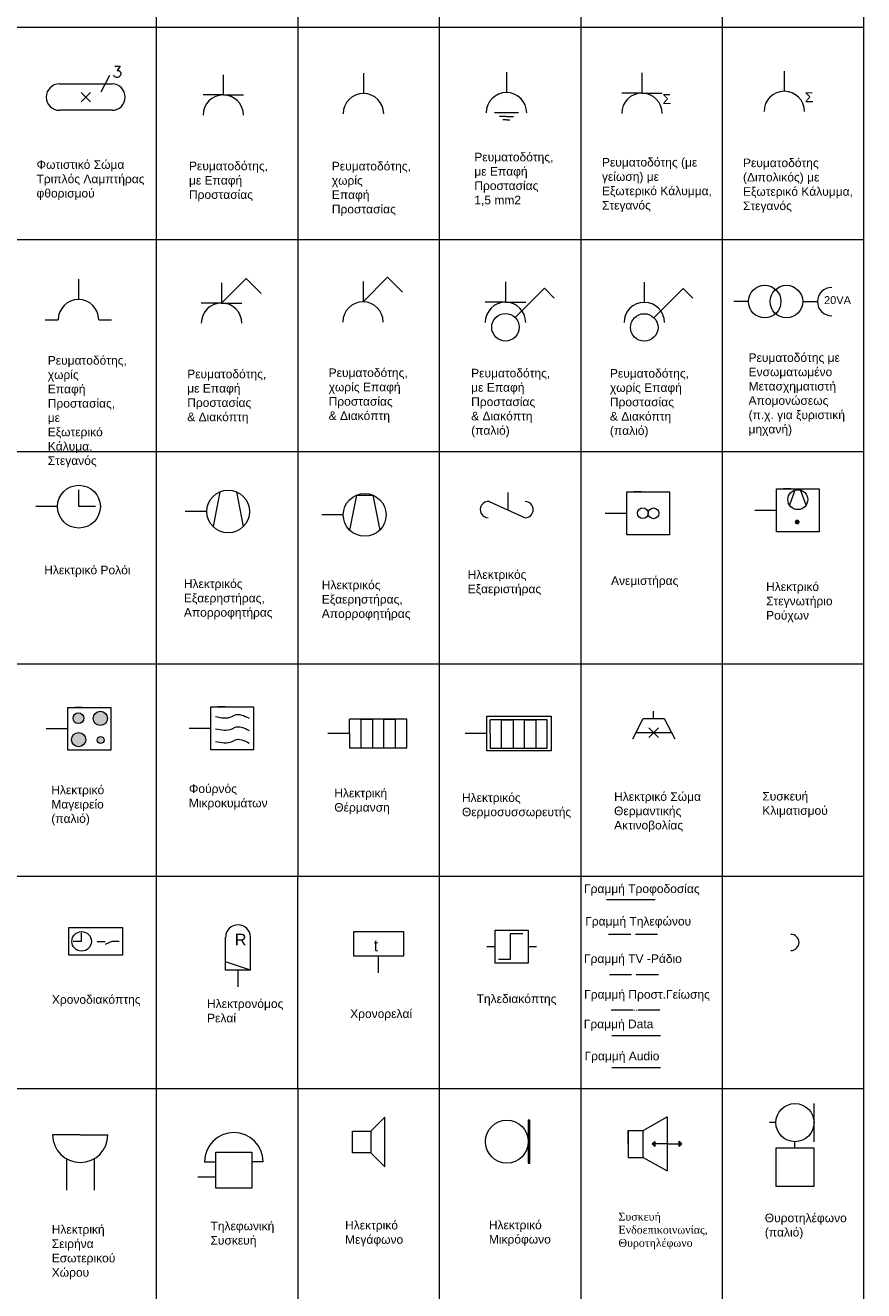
# Model space of a CAD drawing. Header units: millimetres. Extents: x -220908 to 2556, y 1427 to 330958.
# Tile 6 of 7: x -218656 to -216027, y 324999 to 328966. Entities that reach past the tile are written whole.
import ezdxf

# ---------------------------------------------------------------- set-up
doc = ezdxf.new("R2010")
doc.units = ezdxf.units.MM
doc.layers.add('συμβολα', color=254, linetype='Continuous', lineweight=15)
doc.styles.add('Romans', font='Romans.shx')
doc.styles.get("Standard").update_dxf_attribs({"font": 'arial.ttf'})

msp = doc.modelspace()

# ---------------------------------------------------------------- hatches: boundary and pattern name
at = {"layer": 'συμβολα'}
msp.add_hatch(color=256, dxfattribs=at).paths.add_polyline_path([(-216242.7, 327408.8, 1), (-216227.5, 327408.8, 1)])
h = msp.add_hatch(color=256, dxfattribs=at)
h.paths.add_polyline_path([(-218472.3, 326793.6, 1), (-218506.4, 326793.6, 1)])
h.paths.add_polyline_path([(-218443, 326792.9, 1), (-218398.3, 326792.9, 1)])
h.paths.add_polyline_path([(-218409.1, 326724.9, 1), (-218430.8, 326724.9, 1)])
h.paths.add_polyline_path([(-218466.6, 326726.5, 1), (-218511.3, 326726.5, 1)])
h = msp.add_hatch(color=256, dxfattribs=at)
h.paths.add_polyline_path([(-216689.7, 325458.6), (-216681.6, 325466.8), (-216681.6, 325450.5)])
edge = h.paths.add_edge_path()
edge.add_line((-216643.6, 325458.6), (-216689.7, 325458.6))
h = msp.add_hatch(color=256, dxfattribs=at)
h.paths.add_polyline_path([(-216597.3, 325458.8), (-216605.4, 325450.6), (-216605.4, 325466.9)])
edge = h.paths.add_edge_path()
edge.add_line((-216643.4, 325458.8), (-216597.3, 325458.8))

# ---------------------------------------------------------------- linework, layer by layer
at = {"layer": 'συμβολα', "ltscale": 2}
for p, q in [((-217357.9, 330957.8), (-217357.9, 326298)), ((-216914.2, 330957.8), (-216914.2, 326298)), ((-216470.4, 330957.8), (-216470.4, 325632.3)), ((-216026.6, 318975.4), (-216026.6, 330957.8)), ((-218245.5, 330292.1), (-218245.5, 326298)), ((-217801.7, 330292.1), (-217801.7, 326298)), ((-220908.3, 328960.7), (-216026.6, 328960.7)), ((-217357.9, 328960.7), (-217357.9, 325632.3)), ((-216914.2, 328960.7), (-216914.2, 325632.3)), ((-216470.4, 328960.7), (-216470.4, 326298)), ((-220908.3, 328295), (-216026.6, 328295)), ((-220908.3, 327629.3), (-216026.6, 327629.3)), ((-220908.3, 326963.6), (-216026.6, 326963.6)), ((-218689.3, 326298), (-218245.5, 326298)), ((-218245.5, 326298), (-217801.7, 326298)), ((-218245.5, 326298), (-218245.5, 325632.3)), ((-217801.7, 326298), (-217357.9, 326298)), ((-217801.7, 325632.3), (-217801.7, 326298)), ((-217357.9, 326298), (-216914.2, 326298)), ((-216914.2, 326298), (-216470.4, 326298)), ((-216470.4, 326298), (-216026.6, 326298)), ((-220908.3, 325632.3), (-216026.6, 325632.3)), ((-218245.5, 325632.3), (-218245.5, 318975.4)), ((-217801.7, 325632.3), (-217801.7, 318975.4)), ((-217357.9, 325632.3), (-217357.9, 322303.8)), ((-216914.2, 325632.3), (-216914.2, 322303.8)), ((-216470.4, 325632.3), (-216026.6, 325632.3)), ((-216470.4, 325632.3), (-216470.4, 322303.8))]:
    msp.add_line(p, q, dxfattribs=at)
at = {"layer": 'συμβολα', "ltscale": 0.3}
for p, q in [((-218391.5, 328809.1), (-218418.7, 328756.6)), ((-218593.3, 328042.9), (-218552.8, 328042.9)), ((-218425.8, 328042.9), (-218385.4, 328042.9)), ((-218487.8, 327456.9), (-218487.8, 327509.2)), ((-218435.5, 327456.9), (-218487.8, 327456.9)), ((-216757.4, 326115.6), (-216826.5, 326115.6)), ((-216749.7, 326115.6), (-216749.4, 326115.6)), ((-216673.6, 326115.6), (-216742.7, 326115.6)), ((-216754.3, 325989.2), (-216823.4, 325989.2)), ((-216750.5, 325989.2), (-216750.2, 325989.2)), ((-216743.4, 325989.2), (-216743, 325989.2)), ((-216670.5, 325989.2), (-216739.7, 325989.2)), ((-216749.8, 325877.8), (-216818.9, 325877.8)), ((-216746, 325877.8), (-216745.6, 325877.8)), ((-216742.6, 325877.7), (-216742.2, 325877.7)), ((-216738.9, 325877.8), (-216738.5, 325877.8)), ((-216666, 325877.8), (-216735.1, 325877.8)), ((-216182.1, 325465.7), (-216182.1, 325585.8)), ((-218527.1, 325412.3), (-218527.1, 325314)), ((-218440.4, 325412.3), (-218440.4, 325314)), ((-218058.3, 325433.2), (-217945.4, 325433.2)), ((-218093.6, 325402.6), (-218058.3, 325402.6)), ((-217910.1, 325402.6), (-217945.4, 325402.6))]:
    msp.add_line(p, q, dxfattribs=at)
at = {"layer": 'συμβολα'}
for p, q in [((-218035, 328811.1), (-218035, 328747.6)), ((-217595.5, 328815.8), (-217595.5, 328752.3)), ((-217147, 328818.7), (-217147, 328755.2)), ((-216722.1, 328816.8), (-216722.1, 328753.3)), ((-216275.6, 328822.7), (-216275.6, 328759.2)), ((-218549, 328782.2), (-218383.9, 328782.2)), ((-218452, 328726.5), (-218480.9, 328755.4)), ((-218480.9, 328726.5), (-218452, 328755.4)), ((-218035, 328747.6), (-218098.5, 328747.6)), ((-218035, 328747.6), (-217971.5, 328747.6)), ((-216722.1, 328753.3), (-216785.6, 328753.3)), ((-216722.1, 328753.3), (-216658.6, 328753.3)), ((-218383.9, 328699.7), (-218549, 328699.7)), ((-217109.3, 328691.7), (-217184.7, 328691.7)), ((-217147, 328680.6), (-217169.2, 328680.6)), ((-217147, 328669.5), (-217158.1, 328669.5)), ((-217147, 328680.6), (-217124.8, 328680.6)), ((-217147, 328669.5), (-217135.9, 328669.5)), ((-218489.3, 328169.9), (-218489.3, 328106.4)), ((-218040.5, 328095.3), (-217963.5, 328172.4)), ((-218040.5, 328158.8), (-218040.5, 328095.3)), ((-217963.5, 328172.4), (-217916.8, 328125.5)), ((-217596.9, 328099.3), (-217519.9, 328176.3)), ((-217596.9, 328162.8), (-217596.9, 328099.3)), ((-217519.9, 328176.3), (-217473.1, 328129.4)), ((-217150.1, 328161.5), (-217150.1, 328098)), ((-216714.8, 328160.9), (-216714.8, 328097.4)), ((-217119.5, 328049.9), (-217027.8, 328141.6)), ((-217027.8, 328141.6), (-216997.2, 328111)), ((-216684.3, 328049.3), (-216592.5, 328141)), ((-216592.5, 328141), (-216562, 328110.4)), ((-218040.5, 328095.3), (-218104, 328095.3)), ((-218040.5, 328095.3), (-217977, 328095.3)), ((-217150.1, 328098), (-217213.6, 328098)), ((-217150.1, 328098), (-217086.6, 328098)), ((-216388.1, 328099.8), (-216433.7, 328099.8)), ((-216217.8, 328099.8), (-216172.2, 328099.8)), ((-217143, 327501), (-217143, 327447.4)), ((-216769.6, 327503), (-216635.4, 327503)), ((-216769.6, 327368.8), (-216769.6, 327503)), ((-216724.9, 327503), (-216747.3, 327503)), ((-216680.2, 327503), (-216657.8, 327503)), ((-216635.4, 327503), (-216635.4, 327368.8)), ((-216300.4, 327512.4), (-216166.2, 327512.4)), ((-216300.4, 327378.2), (-216300.4, 327512.4)), ((-216300.4, 327445.3), (-216300.4, 327478.8)), ((-216255.6, 327512.4), (-216278, 327512.4)), ((-216242.3, 327508.8), (-216259.4, 327461.5)), ((-216207.2, 327461.5), (-216225.1, 327509.1)), ((-216210.9, 327512.4), (-216188.5, 327512.4)), ((-216166.2, 327512.4), (-216166.2, 327378.2)), ((-218554.9, 327456.9), (-218622.7, 327456.9)), ((-218554.9, 327456.9), (-218554.9, 327456.9)), ((-218086.8, 327441.7), (-218154.7, 327441.7)), ((-218086.8, 327441.7), (-218086.8, 327441.7)), ((-217200.9, 327472.7), (-217088.5, 327422)), ((-216769.6, 327435.9), (-216837.5, 327435.9)), ((-216769.6, 327435.9), (-216769.6, 327469.5)), ((-216769.6, 327435.9), (-216769.6, 327435.9)), ((-216300.4, 327445.3), (-216368.2, 327445.3)), ((-216300.4, 327445.3), (-216300.4, 327445.3)), ((-217658.7, 327430.9), (-217726.5, 327430.9)), ((-217658.7, 327430.9), (-217658.7, 327430.9)), ((-216635.4, 327368.8), (-216769.6, 327368.8)), ((-216166.2, 327378.2), (-216300.4, 327378.2)), ((-216166.2, 327378.2), (-216300.4, 327378.2)), ((-218522.5, 326827.1), (-218388.3, 326827.1)), ((-218522.5, 326692.9), (-218522.5, 326827.1)), ((-218477.7, 326827.1), (-218500.1, 326827.1)), ((-218433, 326827.1), (-218410.6, 326827.1)), ((-218388.3, 326827.1), (-218388.3, 326692.9)), ((-218074.3, 326828.7), (-217940.1, 326828.7)), ((-218074.3, 326694.5), (-218074.3, 326828.7)), ((-218029.6, 326828.7), (-218052, 326828.7)), ((-217984.9, 326828.7), (-217962.5, 326828.7)), ((-217940.1, 326828.7), (-217940.1, 326694.5)), ((-216685.3, 326792.8), (-216685.3, 326815.4)), ((-218522.5, 326760), (-218522.5, 326793.6)), ((-218074.3, 326761.6), (-218142.2, 326761.6)), ((-218074.3, 326761.6), (-218074.3, 326795.2)), ((-218074.3, 326761.6), (-218074.3, 326761.6)), ((-217638.9, 326745.6), (-217638.9, 326790.3)), ((-217459.9, 326790.3), (-217638.9, 326790.3)), ((-217603.1, 326700.9), (-217603.1, 326790.3)), ((-217603.1, 326790.3), (-217567.3, 326790.3)), ((-217567.3, 326790.3), (-217567.3, 326700.9)), ((-217531.5, 326700.9), (-217531.5, 326790.3)), ((-217531.5, 326790.3), (-217495.7, 326790.3)), ((-217495.7, 326790.3), (-217495.7, 326700.9)), ((-217459.9, 326700.9), (-217459.9, 326790.3)), ((-217197.9, 326744.1), (-217197.9, 326788.8)), ((-217018.9, 326788.8), (-217197.9, 326788.8)), ((-217162.1, 326699.3), (-217162.1, 326788.8)), ((-217162.1, 326788.8), (-217126.3, 326788.8)), ((-217126.3, 326788.8), (-217126.3, 326699.3)), ((-217090.5, 326699.3), (-217090.5, 326788.8)), ((-217090.5, 326788.8), (-217054.7, 326788.8)), ((-217054.7, 326788.8), (-217054.7, 326699.3)), ((-217018.9, 326699.3), (-217018.9, 326788.8)), ((-216750.4, 326729), (-216718.6, 326792.8)), ((-216718.6, 326792.8), (-216652, 326792.8)), ((-216670.2, 326763.5), (-216700.3, 326733.4)), ((-216700.3, 326763.5), (-216670.2, 326733.4)), ((-216652, 326792.8), (-216619.4, 326729)), ((-218522.5, 326760), (-218590.3, 326760)), ((-218522.5, 326760), (-218522.5, 326760)), ((-217638.9, 326745.6), (-217706.7, 326745.6)), ((-217638.9, 326745.6), (-217638.9, 326745.6)), ((-217638.9, 326745.6), (-217638.9, 326700.9)), ((-217208.8, 326745.5), (-217276.1, 326745.5)), ((-217197.9, 326744.1), (-217197.9, 326744.1)), ((-217197.9, 326744.1), (-217197.9, 326699.3)), ((-216740.7, 326748.4), (-216629.8, 326748.4)), ((-218388.3, 326692.9), (-218522.5, 326692.9)), ((-217940.1, 326694.5), (-218074.3, 326694.5)), ((-217638.9, 326700.9), (-217459.9, 326700.9)), ((-217638.9, 326700.9), (-217603.1, 326700.9)), ((-217567.3, 326700.9), (-217531.5, 326700.9)), ((-217197.9, 326699.3), (-217018.9, 326699.3)), ((-217197.9, 326699.3), (-217162.1, 326699.3)), ((-217126.3, 326699.3), (-217090.5, 326699.3)), ((-216833.1, 326225.3), (-216680.4, 326225.3)), ((-217182.6, 326077.3), (-217182.6, 326129.1)), ((-217182.6, 326129.1), (-217079, 326129.1)), ((-217079, 326129.1), (-217079, 326025.6)), ((-218479.4, 326093.8), (-218506.2, 326093.8)), ((-218479.4, 326093.8), (-218479.4, 326120.5)), ((-218430.9, 326093.8), (-218405.7, 326093.8)), ((-218384.2, 326093.8), (-218405.7, 326084.1)), ((-218361.9, 326093.8), (-218384.2, 326093.8)), ((-218027.7, 326003.6), (-218027.7, 326107.1)), ((-217950, 326003.6), (-217950, 326107.1)), ((-217625.5, 326047.5), (-217625.5, 326125.1)), ((-217625.5, 326125.1), (-217470.2, 326125.1)), ((-217470.2, 326125.1), (-217470.2, 326047.5)), ((-217095.3, 326117), (-217135.3, 326117)), ((-217135.3, 326117), (-217135.3, 326037.1)), ((-217547.9, 326047.5), (-217625.5, 326047.5)), ((-217547.9, 325995.7), (-217547.9, 326047.5)), ((-217470.2, 326047.5), (-217547.9, 326047.5)), ((-217208.5, 326077.3), (-217182.6, 326077.3)), ((-217182.6, 326025.6), (-217182.6, 326077.3)), ((-217079, 326077.3), (-217053.1, 326077.3)), ((-217950, 326003.6), (-218027.7, 326029.4)), ((-217079, 326025.6), (-217182.6, 326025.6)), ((-217135.3, 326037.1), (-217171.5, 326037.1)), ((-217988.8, 326003.6), (-218027.7, 326003.6)), ((-217988.8, 325951.8), (-217988.8, 326003.6)), ((-217950, 326003.6), (-217988.8, 326003.6)), ((-216816.8, 325798.3), (-216664.1, 325798.3)), ((-216816.8, 325698), (-216664.1, 325698)), ((-217572.4, 325498.9), (-217528.6, 325542.6)), ((-217528.6, 325386.8), (-217528.6, 325542.6)), ((-216718.7, 325501.1), (-216643.4, 325543.4)), ((-216643.4, 325543.4), (-216643.4, 325374.1)), ((-216764.8, 325501.1), (-216764.8, 325416.4)), ((-216764.8, 325458.8), (-216764.8, 325501.1)), ((-216764.8, 325501.1), (-216718.7, 325501.1)), ((-216718.7, 325416.4), (-216718.7, 325501.1)), ((-216302.1, 325525.6), (-216322, 325525.6)), ((-218483.7, 325487.4), (-218570.4, 325487.4)), ((-218483.7, 325487.4), (-218397, 325487.4)), ((-216689.7, 325458.6), (-216681.6, 325466.8)), ((-216643.6, 325458.6), (-216689.7, 325458.6)), ((-216689.7, 325458.6), (-216681.6, 325450.5)), ((-216681.6, 325466.8), (-216681.6, 325450.5)), ((-216643.4, 325458.8), (-216597.3, 325458.8)), ((-216597.3, 325458.8), (-216605.4, 325466.9)), ((-216605.4, 325450.6), (-216605.4, 325466.9)), ((-216597.3, 325458.8), (-216605.4, 325450.6)), ((-216242.2, 325445.7), (-216242.2, 325465.7)), ((-218058.3, 325320.3), (-218058.3, 325433.2)), ((-217945.4, 325433.2), (-217945.4, 325320.3)), ((-217572.4, 325430.5), (-217528.6, 325386.8)), ((-216764.8, 325416.4), (-216718.7, 325416.4)), ((-216718.7, 325416.4), (-216643.4, 325374.1)), ((-216182.2, 325445.7), (-216302.1, 325445.7)), ((-216302.1, 325445.7), (-216302.1, 325325.9)), ((-216182.2, 325325.9), (-216182.2, 325445.7)), ((-218058.3, 325354.2), (-218115.4, 325354.2)), ((-217945.4, 325320.3), (-218058.3, 325320.3)), ((-216302.1, 325325.9), (-216182.2, 325325.9))]:
    msp.add_line(p, q, dxfattribs=at)
at = {"layer": 'συμβολα', "ltscale": 0.1}
for p, q in [((-218045.4, 327503.7), (-218067.2, 327394.3)), ((-217994, 327503.7), (-217972.3, 327394.3)), ((-217617.2, 327492.9), (-217639, 327383.5)), ((-217617.2, 327492.9), (-217565.9, 327492.9)), ((-217565.9, 327492.9), (-217544.1, 327383.5))]:
    msp.add_line(p, q, dxfattribs=at)
at = {"layer": 'συμβολα'}
for points in [[(-217208.8, 326799.7), (-217006.3, 326799.7), (-217006.3, 326691.2), (-217208.8, 326691.2)], [(-218519, 326137.3), (-218351.4, 326137.3), (-218351.4, 326050.4), (-218519, 326050.4)], [(-217073.8, 325533.2), (-217078.4, 325533.2), (-217078.4, 325398.7), (-217073.8, 325398.7)], [(-217629.6, 325498.9), (-217572.4, 325498.9), (-217572.4, 325430.5), (-217629.6, 325430.5)]]:
    msp.add_lwpolyline(points, close=True, dxfattribs=at)
for centre, radius in [((-216337.1, 328099.8), 51), ((-216268.8, 328099.8), 51), ((-217150.1, 328019.3), 43.2), ((-216714.8, 328018.7), 43.2), ((-218487.8, 327456.9), 67.1), ((-218019.7, 327441.7), 67.1), ((-217591.6, 327430.9), 67.1), ((-216233.3, 327478.8), 31.3), ((-216719.2, 327436.2), 16.8), ((-216685.8, 327435.9), 16.8), ((-218489.4, 326793.6), 17), ((-218420.6, 326792.9), 22.4), ((-218488.9, 326726.5), 22.4), ((-218419.9, 326724.9), 10.9), ((-218479.4, 326093.8), 30.5), ((-216242.2, 325525.6), 59.9), ((-217145.7, 325465.9), 67.3)]:
    msp.add_circle(centre, radius, dxfattribs=at)
for centre, radius, start, end in [((-218549, 328740.9), 41.3, 90, 270), ((-218383.9, 328740.9), 41.3, 270, 90), ((-218035, 328684.1), 63.5, 0, 180), ((-217595.5, 328688.8), 63.5, 0, 180), ((-217147, 328691.7), 63.5, 0, 180), ((-216722.1, 328689.8), 63.5, 0, 180), ((-216275.6, 328695.7), 63.5, 0, 180), ((-216127, 328099.8), 44.4, 90, 270), ((-218489.3, 328042.9), 63.5, 0, 180), ((-218040.5, 328031.8), 63.5, 0, 180), ((-217596.9, 328035.8), 63.5, 0, 180), ((-217150.1, 328034.5), 63.5, 0, 180), ((-216714.8, 328033.9), 63.5, 0, 180), ((-217203.9, 327447.4), 25.4, 83.1509, 270), ((-217088.5, 327447.4), 25.4, 270, 90), ((-217988.8, 326107.1), 38.8, 0, 180), ((-216254.8, 326090.5), 25.4, 270, 90), ((-218001.8, 325402.6), 91.7, 0, 180), ((-218483.7, 325487.4), 86.7, 180, 0)]:
    msp.add_arc(centre, radius, start, end, dxfattribs=at)
for points in [[(-218059.9, 326798.8), (-218007.8, 326798.8), (-218000, 326803), (-217954.3, 326793.4)], [(-218059.5, 326760.6), (-218007.4, 326760.6), (-217999.6, 326764.8), (-217953.9, 326755.1)], [(-218059.1, 326720.9), (-218007, 326720.9), (-217999.2, 326725.1), (-217953.5, 326715.5)]]:
    msp.add_spline(points, degree=3, dxfattribs=at)

# ---------------------------------------------------------------- texts
msp.add_text('R', height=36.6, dxfattribs=at).set_placement((-217999.2, 326081.2))
at = {"layer": 'συμβολα', "ltscale": 0.3, "insert": (-218382.8, 328838), "char_height": 35.5, "attachment_point": 1, "style": 'Romans'}
msp.add_mtext_dynamic_manual_height_columns('3', width=60.428, gutter_width=355, heights=[0], dxfattribs=at)
at = {"layer": 'συμβολα', "attachment_point": 1}
for s, insert, char_height, width in [('{\\fArial|b0|i0|c161|p34;Σ}', (-216657.8, 328750.4), 31.381, 42.957), ('{\\fArial|b0|i0|c161|p34;Σ}', (-216211.3, 328756.3), 31.381, 42.957), ('{\\fArial|b0|i0|c161|p34;Φωτιστικό Σώμα\\PΤριπλός Λαμπτήρας φθορισμού}', (-218620.8, 328542.9), 26.943, 401.037), ('{\\fArial|b0|i0|c161|p34;Ρευματοδότης\\fArial|b0|i0|c0|p34;, \\fArial|b0|i0|c161|p34;με Επαφή Προστασίας\\P}1,5 mm2', (-217247.7, 328566.5), 26.9427, 200.615), ('{\\fArial|b0|i0|c161|p34;Ρευματοδότης (με γείωση) με Εξωτερικό Κάλυμμα, Στεγανός}', (-216847.5, 328550.2), 26.943, 352.204), ('{\\fArial|b0|i0|c161|p34;Ρευματοδότης (Διπολικός) με Εξωτερικό Κάλυμμα, Στεγανός}', (-216405.2, 328548.3), 26.943, 352.204), ('{\\fArial|b0|i0|c161|p34;Ρευματοδότης, με Επαφή Προστασίας}', (-218142.7, 328538.6), 26.943, 216.188), ('{\\fArial|b0|i0|c161|p34;Ρευματοδότης\\fArial|b0|i0|c0|p34;, \\fArial|b0|i0|c161|p34;χωρίς Επαφή Προστασίας}', (-217694.7, 328538), 26.9427, 220.386), ('20VA', (-216150.9, 328116.8), 24.72, 62.219), ('{\\fArial|b0|i0|c161|p34;Ρευματοδότης\\fArial|b0|i0|c0|p34;, \\fArial|b0|i0|c161|p34;χωρίς Επαφή Προστασίας\\fArial|b0|i0|c0|p34;, \\fArial|b0|i0|c161|p34;με Εξωτερικό Κάλυμα, Στεγανός}', (-218585.6, 327929.1), 26.9427, 220.386), ('{\\fArial|b0|i0|c161|p34;Ρευματοδότης με Ενσωματωμένο Μετασχηματιστή Απομονώσεως (π.χ. για ξυριστική μηχανή)}', (-216387.7, 327937.8), 26.9427, 309.257), ('{\\fArial|b0|i0|c161|p34;Ρευματοδότης, με Επαφή Προστασίας & Διακόπτη}', (-218148.2, 327886.4), 26.943, 216.188), ('{\\fArial|b0|i0|c161|p34;Ρευματοδότης, χωρίς Επαφή Προστασίας & Διακόπτη}', (-217704.6, 327890.3), 26.943, 225.67), ('{\\fArial|b0|i0|c161|p34;Ρευματοδότης, με Επαφή Προστασίας & Διακόπτη\\fArial|b0|i0|c0|p34; (\\fArial|b0|i0|c161|p34;παλιό)}', (-217257.7, 327889), 26.9427, 216.188), ('{\\fArial|b0|i0|c161|p34;Ρευματοδότης, χωρίς Επαφή Προστασίας & Διακόπτη\\fArial|b0|i0|c0|p34; (\\fArial|b0|i0|c161|p34;παλιό)}', (-216822.5, 327888.4), 26.9427, 228.707), ('{\\fArial|b0|i0|c161|p34;Ηλεκτρικό\\fArial|b0|i0|c0|p34; \\fArial|b0|i0|c161|p34;Ρολόι}', (-218596.6, 327271.7), 26.943, 264.643), ('Ηλεκτρικός\\PΕξαεριστήρας', (-217268.6, 327257.4), 26.943, 238.611), ('{\\fArial|b0|i0|c161|p34;Ανεμιστήρας}', (-216819, 327238.3), 26.943, 210.186), ('{\\fArial|b0|i0|c161|p34;Ηλεκτρικός\\fArial|b0|i0|c0|p34; \\fArial|b0|i0|c161|p34;Εξαερηστήρας, \\PΑπορροφητήρας}', (-218158.7, 327228.5), 26.943, 291.718), ('{\\fArial|b0|i0|c161|p34;Ηλεκτρικός\\fArial|b0|i0|c0|p34; \\fArial|b0|i0|c161|p34;Εξαερηστήρας, \\PΑπορροφητήρας}', (-217726.1, 327224.9), 26.943, 291.718), ('{\\fArial|b0|i0|c161|p34;Ηλεκτρικό\\PΣτεγνωτήριο Ρούχων}', (-216332.6, 327219.5), 26.943, 169.662), ('{\\fArial|b0|i0|c161|p34;Ηλεκτρικό\\PΜαγειρείο\\fArial|b0|i0|c0|p34; (\\fArial|b0|i0|c161|p34;παλιό)}', (-218574.5, 326582.2), 26.943, 264.643), ('{\\fArial|b0|i0|c161|p34;Φούρνός Μικροκυμάτων}', (-218143.1, 326586), 26.943, 281.529), ('{\\fArial|b0|i0|c161|p34;Ηλεκτρική Θέρμανση}', (-217686.9, 326572.4), 26.943, 270.992), ('{\\fArial|b0|i0|c161|p34;Ηλεκτρικός\\PΘερμοσυσσωρευτής}', (-217286.5, 326558.1), 26.943, 291.718), ('Ηλεκτρικό Σώμα\\PΘερμαντικής\\PΑκτινοβολίας', (-216809.4, 326561.4), 26.943, 281.529), ('Συσκευή\\PΚλιματισμού', (-216344.6, 326562.5), 26.943, 210.186), ('Γραμμή Τροφοδοσίας', (-216903.7, 326272.4), 26.943, 377.282), ('Γραμμή Τηλεφώνου', (-216900, 326170.5), 26.943, 343.184), ('t', (-217563.6, 326099.2), 36.6, 51.779), ('{\\fArial|b0|i0|c161|p34;Γραμμή\\fArial|b0|i0|c0|p34; TV }-{\\fArial|b0|i0|c161|p34;Ράδιο}', (-216903.7, 326053.1), 26.943, 393.813), ('{\\fArial|b0|i0|c161|p34;Χρονοδιακόπτης}', (-218572.6, 325925.2), 26.943, 158.527), ('Τηλεδιακόπτης', (-217240.5, 325927.3), 26.943, 261.44), ('{\\fArial|b0|i0|c161|p34;Γραμμή Προστ.Γείωσης}', (-216903.3, 325941.1), 26.943, 393.813), ('Ηλεκτρονόμος\\PΡελαί', (-218086, 325911.9), 26.943, 247.72), ('Χρονορελαί', (-217637.2, 325880.6), 26.94, 204.127), ('{\\fArial|b0|i0|c161|p34;Γραμμή \\fArial|b0|i0|c0|p34;Data}', (-216904.4, 325848.4), 26.943, 377.282), ('{\\fArial|b0|i0|c161|p34;Γραμμή \\fArial|b0|i0|c0|p34;Audio}', (-216902.1, 325748), 26.943, 377.282), ('{\\fArial|b0|i0|c161|p34;Τηλεφωνική Συσκευή}', (-218075.3, 325215), 26.943, 168.485), ('{\\fArial|b0|i0|c161|p34;Ηλεκτρικό Μεγάφωνο}', (-217653.1, 325217.5), 26.943, 157.736), ('{\\fArial|b0|i0|c161|p34;Ηλεκτρικό Μικρόφωνο}', (-217202.2, 325218.2), 26.943, 157.736), ('{\\fBookman Old Style|b0|i0|c161|p18;\\H0.91667x;Συσκευή Ενδοεπικοινωνίας, Θυροτηλέφωνο}', (-216795.7, 325243.2), 26.943, 202.273), ('{\\fArial|b0|i0|c161|p34;Θυροτηλέφωνο (παλιό)}', (-216336.8, 325240.3), 26.943, 274.717), ('{\\fArial|b0|i0|c161|p34;Ηλεκτρική Σειρήνα Εσωτερικού Χώρου}', (-218573.1, 325204.2), 26.943, 169.16)]:
    msp.add_mtext(s, dxfattribs=dict(at, insert=insert, char_height=char_height, width=width))

doc.saveas('drawing.dxf')
